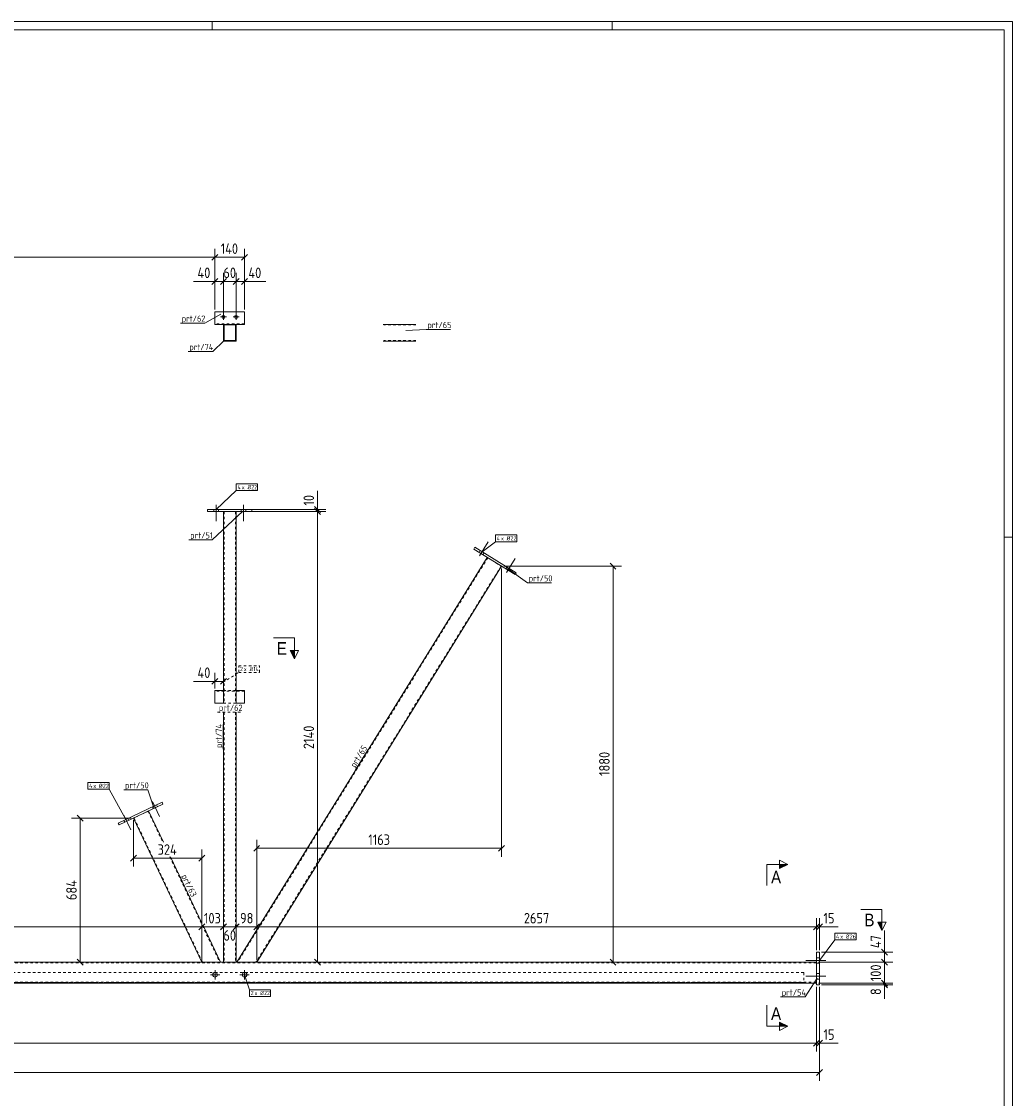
# Model space of a CAD drawing. Header units: millimetres. Extents: x 1 to 1188, y 1 to 840.
# Tile 6 of 6: x 718 to 1188, y 328 to 840. Entities that reach past the tile are written whole.
import ezdxf

# ---------------------------------------------------------------- set-up
doc = ezdxf.new("R2010")
doc.units = ezdxf.units.MM
doc.header["$LTSCALE"] = 0.6
doc.linetypes.add('XKITLINE00', pattern=[0])
doc.linetypes.add('XKITLINE02', pattern=[4, 2, -2])
for name, color, linetype, lineweight in [('Bolt', 7, 'Continuous', 0), ('BoltMark', 3, 'Continuous', 0), ('DrawingSheet', 5, 'Continuous', 0), ('Part', 2, 'Continuous', 0), ('PartMark', 3, 'Continuous', 0), ('Section', 6, 'Continuous', 0), ('Z-DIMENSIONS', 1, 'Continuous', 0)]:
    doc.layers.add(name, color=color, linetype=linetype, lineweight=lineweight)
doc.styles.add('ARIAL', font='ARIAL.TTF')
doc.styles.add('ISOCPEUR', font='ISOCPEUR.TTF')

msp = doc.modelspace()

# ---------------------------------------------------------------- hatches: boundary and pattern name
at = {"layer": 'Section'}
for points in [[(847.08, 541.2), (847.08, 537.2), (845.08, 541.2)], [(1077.4, 439.59), (1081.4, 439.59), (1077.4, 437.59)], [(1126.06, 412.19), (1126.06, 408.19), (1124.06, 412.19)], [(1077.4, 364.74), (1081.4, 362.74), (1077.4, 362.74)]]:
    msp.add_hatch(color=6, dxfattribs=at).paths.add_polyline_path(points, flags=17)

# ---------------------------------------------------------------- linework, layer by layer
at = {"layer": 'Bolt', "color": 4, "linetype": 'XKITLINE00', "lineweight": 0}
for p, q in [((813.37, 701.06), (813.37, 698.26)), ((819.37, 701.06), (819.37, 698.26)), ((811.97, 699.66), (814.77, 699.66)), ((817.97, 699.66), (820.77, 699.66))]:
    msp.add_line(p, q, dxfattribs=at)
at = {"layer": 'Bolt', "color": 3, "linetype": 'XKITLINE00', "lineweight": 0}
for p, q in [((809.87, 610.44), (809.87, 602.69)), ((809.87, 610.44), (809.87, 602.69)), ((822.87, 610.44), (822.87, 602.69)), ((822.87, 610.44), (822.87, 602.69)), ((808.77, 608.19), (808.77, 607.19)), ((808.77, 608.19), (808.77, 607.19)), ((810.97, 608.19), (810.97, 607.19)), ((810.97, 608.19), (810.97, 607.19)), ((821.77, 608.19), (821.77, 607.19)), ((821.77, 608.19), (821.77, 607.19)), ((823.97, 608.19), (823.97, 607.19)), ((823.97, 608.19), (823.97, 607.19)), ((934.73, 587.85), (935.25, 588.7)), ((934.73, 587.85), (935.25, 588.7)), ((935, 586.21), (939.08, 592.8)), ((935, 586.21), (939.08, 592.8)), ((936.6, 586.7), (937.12, 587.55)), ((936.6, 586.7), (937.12, 587.55)), ((947.76, 578.32), (951.84, 584.91)), ((947.76, 578.32), (951.84, 584.91)), ((947.48, 579.96), (948.01, 580.81)), ((947.48, 579.96), (948.01, 580.81)), ((949.36, 578.81), (949.88, 579.66)), ((949.36, 578.81), (949.88, 579.66)), ((779.62, 466.93), (780.05, 466.02)), ((779.62, 466.93), (780.05, 466.02)), ((779.65, 469.43), (782.97, 462.43)), ((779.65, 469.43), (782.97, 462.43)), ((781.61, 467.87), (782.04, 466.97)), ((781.61, 467.87), (782.04, 466.97)), ((766.07, 460.5), (766.5, 459.6)), ((766.07, 460.5), (766.5, 459.6)), ((766.1, 463.01), (769.42, 456)), ((766.1, 463.01), (769.42, 456)), ((768.06, 461.44), (768.49, 460.54)), ((768.06, 461.44), (768.49, 460.54)), ((1099.4, 393.94), (1089.9, 393.94)), ((1099.4, 393.94), (1089.9, 393.94)), ((1096.4, 395.24), (1094.9, 395.24)), ((1096.4, 395.24), (1094.9, 395.24)), ((809.4, 384.99), (809.4, 389.39)), ((823.4, 384.99), (823.4, 389.39)), ((1096.4, 392.64), (1094.9, 392.64)), ((1096.4, 392.64), (1094.9, 392.64)), ((807.2, 387.19), (811.6, 387.19)), ((821.2, 387.19), (825.6, 387.19)), ((1099.4, 386.44), (1089.9, 386.44)), ((1099.4, 386.44), (1089.9, 386.44)), ((1096.4, 387.74), (1094.9, 387.74)), ((1096.4, 387.74), (1094.9, 387.74)), ((1096.4, 385.14), (1094.9, 385.14)), ((1096.4, 385.14), (1094.9, 385.14))]:
    msp.add_line(p, q, dxfattribs=at)
at = {"layer": 'Bolt', "color": 3, "linetype": 'XKITLINE02', "lineweight": 0}
for p, q in [((813.37, 521.15), (813.37, 532.9)), ((819.37, 521.15), (819.37, 532.9)), ((812.67, 521.9), (812.67, 522.2)), ((814.07, 521.9), (814.07, 522.2)), ((818.67, 521.9), (818.67, 522.2)), ((820.07, 521.9), (820.07, 522.2))]:
    msp.add_line(p, q, dxfattribs=at)
at = {"layer": 'Bolt', "color": 4, "linetype": 'XKITLINE00', "lineweight": 0}
for centre in [(813.37, 699.66), (819.37, 699.66)]:
    msp.add_circle(centre, 0.7, dxfattribs=at)
at = {"layer": 'Bolt', "color": 3, "linetype": 'XKITLINE00', "lineweight": 0}
for centre in [(809.4, 387.19), (823.4, 387.19)]:
    msp.add_circle(centre, 1.1, dxfattribs=at)
at = {"layer": 'BoltMark', "color": 7, "linetype": 'XKITLINE00', "lineweight": 0}
for p, q in [((819.47, 620.4), (829.61, 620.4)), ((819.47, 617.2), (819.47, 620.4)), ((829.61, 617.2), (829.61, 620.4)), ((809.87, 608.19), (819.47, 617.2)), ((819.47, 617.2), (829.61, 617.2)), ((942.55, 596.09), (952.69, 596.09)), ((942.55, 592.89), (942.55, 596.09)), ((952.69, 592.89), (952.69, 596.09)), ((936.19, 588.12), (942.55, 592.89)), ((942.55, 592.89), (952.69, 592.89)), ((749.01, 478.51), (759.15, 478.51)), ((749.01, 475.31), (749.01, 478.51)), ((759.15, 475.31), (759.15, 478.51)), ((749.01, 475.31), (759.15, 475.31)), ((767.06, 460.97), (759.15, 475.31)), ((1103.63, 406.93), (1113.77, 406.93)), ((1103.63, 403.73), (1103.63, 406.93)), ((1113.77, 403.73), (1113.77, 406.93)), ((1096.4, 393.94), (1103.63, 403.73)), ((1103.63, 403.73), (1113.77, 403.73)), ((823.4, 387.19), (825.72, 380.1)), ((825.72, 380.1), (835.69, 380.1)), ((825.72, 376.9), (825.72, 380.1)), ((835.69, 376.9), (835.69, 380.1)), ((825.72, 376.9), (835.69, 376.9))]:
    msp.add_line(p, q, dxfattribs=at)
at = {"layer": 'BoltMark', "color": 7, "linetype": 'XKITLINE02', "lineweight": 0}
for p, q in [((820.65, 534.01), (830.44, 534.01)), ((820.65, 530.81), (820.65, 534.01)), ((830.44, 530.81), (830.44, 534.01)), ((813.12, 526.05), (820.65, 530.81)), ((820.65, 530.81), (830.44, 530.81))]:
    msp.add_line(p, q, dxfattribs=at)
at = {"layer": 'DrawingSheet', "color": 2, "linetype": 'XKITLINE00', "lineweight": 0}
for p, q in [((1188, 840), (1, 840)), ((808, 836), (808, 840)), ((998, 836), (998, 840)), ((1188, 1), (1188, 840)), ((1188, 595), (1184, 595))]:
    msp.add_line(p, q, dxfattribs=at)
at = {"layer": 'DrawingSheet', "color": 3, "linetype": 'XKITLINE00', "lineweight": 0}
for p, q in [((1184, 836), (5, 836)), ((1184, 5), (1184, 836))]:
    msp.add_line(p, q, dxfattribs=at)
at = {"layer": 'Part', "color": 2, "linetype": 'XKITLINE00', "lineweight": 0}
for p, q in [((809.37, 702.16), (809.37, 696.16)), ((809.37, 702.16), (823.37, 702.16)), ((823.37, 702.16), (823.37, 696.16)), ((809.37, 696.16), (813.37, 696.16)), ((813.37, 688.16), (813.37, 696.16)), ((813.37, 696.16), (819.37, 696.16)), ((819.07, 695.86), (813.67, 695.86)), ((813.67, 695.86), (813.67, 688.46)), ((819.07, 688.46), (819.07, 695.86)), ((823.37, 696.16), (819.37, 696.16)), ((819.37, 696.16), (819.37, 688.16)), ((904.79, 696.16), (889.26, 696.16)), ((819.37, 688.16), (813.37, 688.16)), ((813.67, 688.46), (819.07, 688.46)), ((904.79, 688.16), (889.26, 688.16)), ((826.87, 608.19), (805.87, 608.19)), ((805.87, 608.19), (805.87, 607.19)), ((805.87, 607.19), (826.87, 607.19)), ((813.37, 607.19), (813.37, 516.1)), ((819.37, 607.19), (819.37, 516.1)), ((826.87, 607.19), (826.87, 608.19)), ((932.79, 590.23), (932.26, 589.38)), ((932.26, 589.38), (951.82, 577.28)), ((952.35, 578.13), (932.79, 590.23)), ((819.75, 393.19), (938.64, 585.43)), ((945.44, 581.22), (829.16, 393.19)), ((951.82, 577.28), (952.35, 578.13)), ((809.37, 522.2), (809.37, 516.2)), ((813.37, 522.2), (809.37, 522.2)), ((823.37, 522.2), (819.37, 522.2)), ((823.37, 522.2), (823.37, 516.2)), ((813.37, 516.2), (809.37, 516.2)), ((813.37, 511.9), (813.37, 409.36)), ((823.37, 516.2), (819.37, 516.2)), ((819.37, 511.9), (819.37, 409.36)), ((784.23, 469.11), (763.45, 459.26)), ((763.88, 458.36), (784.66, 468.21)), ((784.66, 468.21), (784.23, 469.11)), ((803.07, 393.19), (770.65, 461.57)), ((784.92, 450.16), (777.88, 465)), ((763.45, 459.26), (763.88, 458.36)), ((803.13, 411.73), (788.23, 443.16)), ((811.92, 393.19), (803.69, 410.56)), ((813.37, 402.36), (813.37, 393.19)), ((819.37, 402.36), (819.37, 393.19)), ((1096.4, 397.94), (1094.9, 397.94)), ((1094.9, 397.94), (1094.9, 382.44)), ((1096.4, 382.44), (1096.4, 397.94)), ((1094.9, 393.19), (214.36, 393.19)), ((1094.9, 383.19), (214.36, 383.19)), ((1094.9, 382.44), (1096.4, 382.44))]:
    msp.add_line(p, q, dxfattribs=at)
at = {"layer": 'Part', "color": 7, "linetype": 'XKITLINE02', "lineweight": 0}
for p, q in [((823.37, 696.46), (809.37, 696.46)), ((819.37, 696.16), (813.37, 696.16)), ((904.79, 695.86), (889.61, 695.86)), ((904.79, 696.16), (904.79, 696.16)), ((904.79, 688.46), (889.61, 688.46)), ((904.79, 688.16), (904.79, 688.16)), ((819.37, 607.19), (813.37, 607.19)), ((813.67, 607.19), (813.67, 516.1)), ((819.07, 607.19), (819.07, 516.1)), ((938.89, 585.27), (820.11, 393.19)), ((938.64, 585.43), (945.44, 581.22)), ((945.19, 581.38), (828.81, 393.19)), ((823.37, 521.9), (809.37, 521.9)), ((819.37, 522.2), (813.37, 522.2)), ((819.37, 516.2), (813.37, 516.2)), ((813.67, 511.9), (813.67, 409.36)), ((819.07, 511.9), (819.07, 409.36)), ((777.88, 465), (770.65, 461.57)), ((803.4, 393.19), (770.93, 461.7)), ((777.61, 464.87), (784.58, 450.16)), ((787.9, 443.16), (803.13, 411.03)), ((803.36, 410.56), (811.59, 393.19)), ((813.67, 402.36), (813.67, 393.19)), ((819.07, 402.36), (819.07, 393.19)), ((1094.9, 392.79), (97.9, 392.79)), ((811.92, 393.19), (803.07, 393.19)), ((819.37, 393.19), (813.37, 393.19)), ((829.16, 393.19), (819.75, 393.19)), ((1094.9, 383.19), (1094.9, 393.19)), ((1088.9, 388.19), (103.9, 388.19)), ((1088.9, 388.19), (1088.9, 383.19)), ((1094.9, 383.59), (97.9, 383.59)), ((103.9, 383.49), (1088.9, 383.49)), ((1088.9, 383.19), (103.9, 383.19))]:
    msp.add_line(p, q, dxfattribs=at)
at = {"layer": 'PartMark', "color": 7, "linetype": 'XKITLINE00', "lineweight": 0}
for p, q in [((812.2, 700.93), (804.47, 696.76)), ((792.95, 696.76), (804.47, 696.76)), ((899.97, 693.25), (909.63, 693.74)), ((909.63, 693.74), (921.14, 693.74)), ((813.54, 688.38), (808.34, 683.28)), ((796.57, 683.28), (808.34, 683.28)), ((822.64, 607.42), (808.01, 593.82)), ((797.01, 593.82), (808.01, 593.82)), ((948.27, 580.21), (957.7, 573.4)), ((957.7, 573.4), (969.21, 573.4)), ((813.27, 494.31), (813.27, 506.08)), ((876.08, 484.47), (882.14, 494.26)), ((766.03, 475.07), (777.55, 475.07)), ((780.39, 466.55), (777.55, 475.07)), ((792.53, 434.34), (797.46, 423.94)), ((1095.22, 385.57), (1089.66, 376.68)), ((1077.89, 376.68), (1089.66, 376.68))]:
    msp.add_line(p, q, dxfattribs=at)
at = {"layer": 'PartMark', "color": 7, "linetype": 'XKITLINE02', "lineweight": 0}
msp.add_line((810.61, 511.9), (822.12, 511.9), dxfattribs=at)
at = {"layer": 'Section', "color": 6, "linetype": 'XKITLINE00', "lineweight": 0}
for p, q in [((847.08, 547.2), (837.08, 547.2)), ((847.08, 547.2), (847.08, 537.2)), ((845.08, 541.2), (849.08, 541.2)), ((847.08, 537.2), (845.08, 541.2)), ((849.08, 541.2), (847.08, 537.2)), ((1077.4, 437.59), (1077.4, 441.59)), ((1077.4, 441.59), (1081.4, 439.59)), ((1071.4, 439.59), (1071.4, 429.59)), ((1071.4, 439.59), (1081.4, 439.59)), ((1081.4, 439.59), (1077.4, 437.59)), ((1126.06, 418.19), (1116.06, 418.19)), ((1126.06, 418.19), (1126.06, 408.19)), ((1124.06, 412.19), (1128.06, 412.19)), ((1126.06, 408.19), (1124.06, 412.19)), ((1128.06, 412.19), (1126.06, 408.19)), ((1071.4, 362.74), (1071.4, 372.74)), ((1081.4, 362.74), (1077.4, 364.74)), ((1077.4, 364.74), (1077.4, 360.74)), ((1071.4, 362.74), (1081.4, 362.74)), ((1081.4, 362.74), (1077.4, 360.74))]:
    msp.add_line(p, q, dxfattribs=at)
at = {"layer": 'Z-DIMENSIONS', "color": 7, "linetype": 'XKITLINE00', "lineweight": 0}
for p, q in [((809.37, 703.16), (809.37, 732.1)), ((809.37, 703.16), (809.37, 732.1)), ((823.37, 703.16), (823.37, 732.1)), ((588.73, 728), (809.37, 728)), ((810.78, 729.41), (807.95, 726.58)), ((810.78, 729.41), (807.95, 726.58)), ((809.37, 728), (823.37, 728)), ((824.78, 729.41), (821.95, 726.58)), ((809.37, 716.55), (799.17, 716.55)), ((809.37, 716.55), (799.17, 716.55)), ((810.78, 717.97), (807.95, 715.14)), ((809.37, 703.16), (809.37, 720.65)), ((809.37, 716.55), (813.37, 716.55)), ((814.78, 717.97), (811.95, 715.14)), ((813.97, 717.15), (811.95, 715.14)), ((813.37, 700.66), (813.37, 720.65)), ((813.37, 700.66), (813.37, 717.15)), ((813.37, 716.55), (819.37, 716.55)), ((820.78, 717.97), (817.95, 715.14)), ((819.97, 717.15), (817.95, 715.14)), ((819.37, 700.66), (819.37, 720.65)), ((819.37, 700.66), (819.37, 717.15)), ((819.37, 716.55), (823.37, 716.55)), ((820.78, 717.97), (820.37, 717.56)), ((824.78, 717.97), (821.95, 715.14)), ((823.37, 703.16), (823.37, 720.65)), ((823.37, 716.55), (833.56, 716.55)), ((823.37, 716.55), (833.56, 716.55)), ((858.01, 608.19), (858.01, 617.1)), ((858.01, 608.19), (858.01, 617.1)), ((856.6, 609.61), (859.43, 606.78)), ((806.87, 608.19), (862.01, 608.19)), ((806.87, 607.19), (862.01, 607.19)), ((806.87, 607.19), (862.01, 607.19)), ((856.6, 608.61), (859.43, 605.78)), ((856.6, 608.61), (859.43, 605.78)), ((858.01, 607.19), (858.01, 608.19)), ((858.01, 393.19), (858.01, 607.19)), ((945.44, 580.22), (945.44, 443.24)), ((946.44, 581.22), (1002.35, 581.22)), ((996.94, 582.64), (999.76, 579.81)), ((998.35, 393.19), (998.35, 581.22)), ((810.78, 527.98), (807.95, 525.16)), ((809.37, 523.2), (809.37, 530.67)), ((814.78, 527.98), (811.95, 525.16)), ((813.37, 523.2), (813.37, 530.67)), ((809.37, 526.57), (799.17, 526.57)), ((809.37, 526.57), (799.17, 526.57)), ((809.37, 526.57), (813.37, 526.57)), ((769.65, 461.57), (741.23, 461.57)), ((743.91, 462.98), (746.74, 460.16)), ((745.33, 393.19), (745.33, 461.57)), ((770.65, 460.57), (770.65, 438.56)), ((829.16, 394.19), (829.16, 451.34)), ((803.07, 394.19), (803.07, 446.66)), ((830.57, 448.65), (827.75, 445.82)), ((829.16, 447.24), (945.44, 447.24)), ((946.86, 448.65), (944.03, 445.82)), ((772.07, 443.98), (769.24, 441.15)), ((770.65, 442.56), (803.07, 442.56)), ((804.48, 443.98), (801.65, 441.15)), ((526.18, 409.96), (803.07, 409.96)), ((804.48, 411.37), (801.65, 408.54)), ((803.67, 410.56), (801.65, 408.54)), ((803.07, 394.19), (803.07, 414.06)), ((803.07, 394.19), (803.07, 414.06)), ((803.07, 409.96), (813.37, 409.96)), ((814.78, 411.37), (811.95, 408.54)), ((814.78, 411.37), (812.77, 409.36)), ((813.37, 409.36), (813.37, 414.06)), ((813.37, 394.19), (813.37, 413.96)), ((813.37, 409.96), (819.37, 409.96)), ((820.26, 410.85), (817.95, 408.54)), ((820.78, 411.37), (818.77, 409.36)), ((819.37, 409.36), (819.37, 414.06)), ((819.37, 394.19), (819.37, 413.96)), ((819.37, 409.96), (829.16, 409.96)), ((830.57, 411.37), (827.75, 408.54)), ((830.57, 411.37), (827.75, 408.54)), ((829.16, 394.19), (829.16, 414.06)), ((829.16, 394.19), (829.16, 414.06)), ((829.16, 409.96), (1094.9, 409.96)), ((1096.31, 411.37), (1093.48, 408.54)), ((1096.31, 411.37), (1093.48, 408.54)), ((1094.9, 398.94), (1094.9, 414.06)), ((1094.9, 398.94), (1094.9, 414.06)), ((1094.9, 409.96), (1096.4, 409.96)), ((1097.81, 411.37), (1094.98, 408.54)), ((1096.4, 398.94), (1096.4, 414.06)), ((1096.4, 409.96), (1105.3, 409.96)), ((1096.4, 409.96), (1105.3, 409.96)), ((812.36, 408.95), (811.95, 408.54)), ((1127.21, 397.94), (1127.21, 408.14)), ((1127.21, 397.94), (1127.21, 408.14)), ((813.37, 394.19), (813.37, 402.36)), ((819.37, 394.19), (819.37, 402.36)), ((1125.79, 399.36), (1128.62, 396.53)), ((743.91, 394.61), (746.74, 391.78)), ((856.6, 394.61), (859.43, 391.78)), ((996.94, 394.61), (999.76, 391.78)), ((1097.4, 397.94), (1131.21, 397.94)), ((1125.79, 394.61), (1128.62, 391.78)), ((1125.79, 394.61), (1128.62, 391.78)), ((1127.21, 393.19), (1127.21, 397.94)), ((1087.15, 393.19), (103.42, 393.19)), ((802.07, 393.19), (741.23, 393.19)), ((804.07, 393.19), (862.01, 393.19)), ((830.16, 393.19), (1002.35, 393.19)), ((1095.9, 393.19), (1131.21, 393.19)), ((1095.9, 393.19), (1119.61, 393.19)), ((1126.61, 393.19), (1131.21, 393.19)), ((1127.21, 383.19), (1127.21, 393.19)), ((1125.79, 384.61), (1128.62, 381.78)), ((1126.61, 383.79), (1128.62, 381.78)), ((1094.9, 381.44), (1094.9, 350.65)), ((1094.9, 381.44), (1094.9, 350.65)), ((1095.9, 383.19), (1119.61, 383.19)), ((1095.9, 383.19), (1131.21, 383.19)), ((1096.4, 381.44), (1096.4, 336.81)), ((1096.4, 381.44), (1096.4, 350.65)), ((1097.4, 382.44), (1131.21, 382.44)), ((1126.54, 383.11), (1128.62, 381.03)), ((1126.61, 383.19), (1131.21, 383.19)), ((1127.21, 382.44), (1127.21, 383.19)), ((1127.21, 382.44), (1127.21, 375.69)), ((1127.21, 382.44), (1127.21, 375.69)), ((97.9, 354.65), (1094.9, 354.65)), ((1096.31, 356.06), (1093.48, 353.23)), ((1096.31, 356.06), (1093.48, 353.23)), ((1094.9, 354.65), (1096.4, 354.65)), ((1097.81, 356.06), (1094.98, 353.23)), ((1096.4, 354.65), (1105.3, 354.65)), ((1096.4, 354.65), (1105.3, 354.65)), ((96.4, 340.81), (1096.4, 340.81)), ((1097.81, 342.22), (1094.98, 339.4))]:
    msp.add_line(p, q, dxfattribs=at)
at = {"layer": 'Z-DIMENSIONS', "color": 3}
for p in [(809.37, 728), (809.37, 728), (823.37, 728), (809.37, 716.55), (813.37, 716.55), (813.37, 716.55), (819.37, 716.55), (819.37, 716.55), (823.37, 716.55), (858.01, 608.19), (858.01, 607.19), (858.01, 607.19), (998.35, 581.22), (809.37, 526.57), (813.37, 526.57), (745.33, 461.57), (829.16, 447.24), (945.44, 447.24), (770.65, 442.56), (803.07, 442.56), (803.07, 409.96), (803.07, 409.96), (813.37, 409.96), (813.37, 409.96), (819.37, 409.96), (819.37, 409.96), (829.16, 409.96), (829.16, 409.96), (1094.9, 409.96), (1094.9, 409.96), (1096.4, 409.96), (1127.21, 397.94), (745.33, 393.19), (858.01, 393.19), (998.35, 393.19), (1127.21, 393.19), (1127.21, 393.19), (1127.21, 383.19), (1127.21, 383.19), (1127.21, 382.44), (1094.9, 354.65), (1094.9, 354.65), (1096.4, 354.65), (1096.4, 340.81)]:
    msp.add_point(p, dxfattribs=at)

# ---------------------------------------------------------------- texts
at = {"layer": 'BoltMark', "color": 3, "style": 'ISOCPEUR', "width": 0.85}
for s, p in [('4', (820.07, 617.8)), ('x Ø', (822.05, 617.8)), ('22', (826.6, 617.8)), ('4', (943.15, 593.49)), ('x Ø', (945.13, 593.49)), ('22', (949.68, 593.49)), ('2', (821.25, 531.41)), ('x Ø', (823.05, 531.41)), ('14', (827.61, 531.41)), ('4', (749.61, 475.91)), ('x Ø', (751.59, 475.91)), ('22', (756.14, 475.91)), ('4', (1104.23, 404.33)), ('x Ø', (1106.21, 404.33)), ('26', (1110.76, 404.33)), ('2', (826.32, 377.5)), ('x Ø', (828.13, 377.5)), ('22', (832.68, 377.5))]:
    msp.add_text(s, height=2, dxfattribs=at).set_placement(p)
at = {"layer": 'PartMark', "color": 3, "style": 'ISOCPEUR', "width": 0.85}
for s, p in [('prt/62', (793.55, 697.36)), ('prt/65', (910.23, 694.34)), ('prt/74', (797.17, 683.88)), ('prt/51', (797.61, 594.42)), ('prt/50', (958.3, 574)), ('prt/62', (811.21, 512.5)), ('prt/50', (766.63, 475.67)), ('prt/54', (1078.49, 377.28))]:
    msp.add_text(s, height=3, dxfattribs=at).set_placement(p)
for s, rotation, p in [('prt/74', 90.0002, (812.67, 494.91)), ('prt/65', 58.2641, (875.89, 485.3)), ('prt/63', -64.6354, (793.33, 434.05))]:
    msp.add_text(s, height=3, rotation=rotation, dxfattribs=at).set_placement(p)
at = {"layer": 'Section', "color": 6, "style": 'ARIAL', "width": 0.85}
for s, p in [('E', (838.74, 539.2)), ('A', (1073.4, 430.59)), ('B', (1117.72, 410.19)), ('A', (1073.4, 365.74))]:
    msp.add_text(s, height=6, dxfattribs=at).set_placement(p)
at = {"layer": 'Z-DIMENSIONS', "color": 3, "style": 'ISOCPEUR', "width": 0.85}
for s, p in [('140', (812.07, 729.6)), ('40', (801.05, 718.15)), ('60', (813.36, 718.15)), ('40', (825.24, 718.15)), ('40', (801.05, 528.17)), ('1163', (882.15, 448.84)), ('324', (782.13, 444.16)), ('103', (804.13, 411.56)), ('98', (821.26, 411.56)), ('2657', (956.01, 411.56)), ('15', (1098.27, 411.56)), ('60', (813.36, 403.36)), ('15', (1098.27, 356.25))]:
    msp.add_text(s, height=5, dxfattribs=at).set_placement(p)
for s, p in [('10', (856.41, 610.07)), ('2140', (856.41, 494.39)), ('1880', (996.75, 481.62)), ('684', (743.73, 422.66)), ('47', (1125.61, 399.82)), ('100', (1125.61, 384.11)), ('8', (1125.61, 377.56))]:
    msp.add_text(s, height=5, rotation=90.0002, dxfattribs=at).set_placement(p)

doc.saveas('drawing.dxf')
